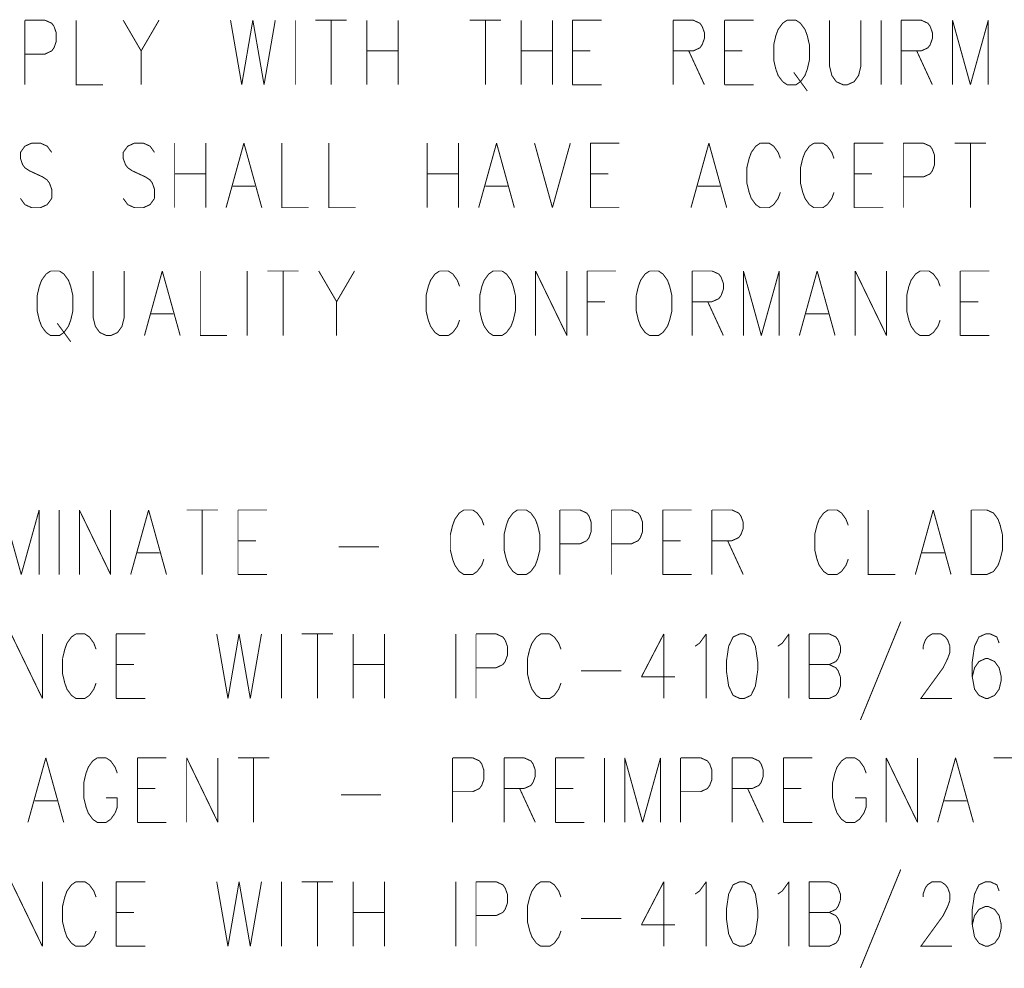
# Model space of a CAD drawing. Extents: x 0 to 34, y 0 to 22.
# Tile 20 of 30: x 19.8 to 20.8, y 10.2 to 11.2. Entities that reach past the tile are written whole.
import ezdxf

# ---------------------------------------------------------------- set-up
doc = ezdxf.new("R2010")
doc.units = 0
doc.header["$MEASUREMENT"] = 0
doc.layers.add('DD_PHO', color=7, linetype='CONTINUOUS')

msp = doc.modelspace()

# ---------------------------------------------------------------- linework, layer by layer
at = {"layer": 'DD_PHO', "const_width": 0.001}
for points in [[(19.8125, 11.2106), (19.8125, 11.145)], [(19.8125, 11.2106), (19.833, 11.2106)], [(19.833, 11.2106), (19.8398, 11.2075), (19.8421, 11.2044)], [(19.8421, 11.2044), (19.8443, 11.1981)], [(19.8648, 11.2106), (19.8648, 11.145), (19.8921, 11.145)], [(19.9125, 11.2106), (19.9307, 11.1794)], [(19.9489, 11.2106), (19.9307, 11.1794)], [(20.0216, 11.2106), (20.033, 11.145)], [(20.0443, 11.2106), (20.033, 11.145)], [(20.0443, 11.2106), (20.0557, 11.145)], [(20.0671, 11.2106), (20.0557, 11.145)], [(20.0875, 11.2106), (20.0875, 11.145)], [(20.108, 11.2106), (20.1398, 11.2106)], [(20.1239, 11.2106), (20.1239, 11.145)], [(20.1602, 11.2106), (20.1602, 11.145)], [(20.1921, 11.2106), (20.1921, 11.145)], [(20.2648, 11.2106), (20.2966, 11.2106)], [(20.2807, 11.2106), (20.2807, 11.145)], [(20.3171, 11.2106), (20.3171, 11.145)], [(20.3489, 11.2106), (20.3489, 11.145)], [(20.3693, 11.2106), (20.3693, 11.145)], [(20.3693, 11.2106), (20.3989, 11.2106)], [(20.4716, 11.2106), (20.4716, 11.145)], [(20.4716, 11.2106), (20.4921, 11.2106)], [(20.4921, 11.2106), (20.4989, 11.2075), (20.5011, 11.2044)], [(20.5011, 11.2044), (20.5034, 11.1981)], [(20.5239, 11.2106), (20.5239, 11.145)], [(20.5239, 11.2106), (20.5534, 11.2106)], [(20.5875, 11.2106), (20.583, 11.2075), (20.5784, 11.2012), (20.5761, 11.195), (20.5739, 11.1856)], [(20.5966, 11.2106), (20.5875, 11.2106)], [(20.6102, 11.1856), (20.608, 11.195), (20.6057, 11.2012), (20.6011, 11.2075), (20.5966, 11.2106)], [(20.6307, 11.2106), (20.6307, 11.1637), (20.633, 11.1544)], [(20.6602, 11.1544), (20.6625, 11.1637), (20.6625, 11.2106)], [(20.683, 11.2106), (20.683, 11.145)], [(20.7034, 11.2106), (20.7034, 11.145)], [(20.7034, 11.2106), (20.7239, 11.2106)], [(20.7239, 11.2106), (20.7307, 11.2075), (20.733, 11.2044)], [(20.733, 11.2044), (20.7352, 11.1981)], [(20.7557, 11.2106), (20.7557, 11.145)], [(20.7557, 11.2106), (20.7739, 11.145)], [(20.7921, 11.2106), (20.7739, 11.145)], [(20.7921, 11.2106), (20.7921, 11.145)], [(19.8443, 11.1981), (19.8443, 11.1887), (19.8421, 11.1825), (19.8398, 11.1794)], [(20.5034, 11.1981), (20.5034, 11.1919)], [(20.7352, 11.1981), (20.7352, 11.1919)], [(20.5011, 11.1856), (20.4989, 11.1825), (20.4921, 11.1794)], [(20.5034, 11.1919), (20.5011, 11.1856)], [(20.5739, 11.1856), (20.5739, 11.17), (20.5761, 11.1606)], [(20.608, 11.1606), (20.6102, 11.17), (20.6102, 11.1856)], [(20.733, 11.1856), (20.7307, 11.1825), (20.7239, 11.1794)], [(20.7352, 11.1919), (20.733, 11.1856)], [(19.8398, 11.1794), (19.833, 11.1762), (19.8125, 11.1762)], [(19.9307, 11.1794), (19.9307, 11.145)], [(20.1602, 11.1794), (20.1921, 11.1794)], [(20.3171, 11.1794), (20.3489, 11.1794)], [(20.3693, 11.1794), (20.3875, 11.1794)], [(20.4921, 11.1794), (20.4716, 11.1794)], [(20.4875, 11.1794), (20.5034, 11.145)], [(20.5239, 11.1794), (20.5421, 11.1794)], [(20.7239, 11.1794), (20.7034, 11.1794)], [(20.7193, 11.1794), (20.7352, 11.145)], [(20.5761, 11.1606), (20.5784, 11.1544)], [(20.5784, 11.1544), (20.583, 11.1481)], [(20.5943, 11.1575), (20.608, 11.1387)], [(20.6011, 11.1481), (20.6057, 11.1544)], [(20.6057, 11.1544), (20.608, 11.1606)], [(20.633, 11.1544), (20.6375, 11.1481)], [(20.6557, 11.1481), (20.6602, 11.1544)], [(20.3693, 11.145), (20.3989, 11.145)], [(20.5239, 11.145), (20.5534, 11.145)], [(20.583, 11.1481), (20.5875, 11.145), (20.5966, 11.145), (20.6011, 11.1481)], [(20.6375, 11.1481), (20.6443, 11.145), (20.6489, 11.145), (20.6557, 11.1481)], [(19.8193, 11.0856), (19.8125, 11.0825), (19.808, 11.0762), (19.808, 11.07), (19.8102, 11.0637), (19.8125, 11.0606)], [(19.8284, 11.0856), (19.8193, 11.0856)], [(19.8398, 11.0762), (19.8352, 11.0825), (19.8284, 11.0856)], [(19.9239, 11.0856), (19.9171, 11.0825), (19.9125, 11.0762), (19.9125, 11.07), (19.9148, 11.0637), (19.9171, 11.0606)], [(19.933, 11.0856), (19.9239, 11.0856)], [(19.9443, 11.0762), (19.9398, 11.0825), (19.933, 11.0856)], [(19.9648, 11.0856), (19.9648, 11.02)], [(19.9966, 11.0856), (19.9966, 11.02)], [(20.0352, 11.0856), (20.0171, 11.02)], [(20.0352, 11.0856), (20.0534, 11.02)], [(20.0739, 11.0856), (20.0739, 11.02), (20.1011, 11.02)], [(20.1216, 11.0856), (20.1216, 11.02), (20.1489, 11.02)], [(20.2216, 11.0856), (20.2216, 11.02)], [(20.2534, 11.0856), (20.2534, 11.02)], [(20.2921, 11.0856), (20.2739, 11.02)], [(20.2921, 11.0856), (20.3102, 11.02)], [(20.3307, 11.0856), (20.3489, 11.02)], [(20.3671, 11.0856), (20.3489, 11.02)], [(20.3875, 11.0856), (20.3875, 11.02)], [(20.3875, 11.0856), (20.4171, 11.0856)], [(20.508, 11.0856), (20.4898, 11.02)], [(20.508, 11.0856), (20.5261, 11.02)], [(20.5602, 11.0856), (20.5557, 11.0825), (20.5511, 11.0762), (20.5489, 11.07), (20.5466, 11.0606)], [(20.5693, 11.0856), (20.5602, 11.0856)], [(20.5807, 11.07), (20.5784, 11.0762), (20.5739, 11.0825), (20.5693, 11.0856)], [(20.6148, 11.0856), (20.6102, 11.0825), (20.6057, 11.0762), (20.6034, 11.07), (20.6011, 11.0606)], [(20.6239, 11.0856), (20.6148, 11.0856)], [(20.6352, 11.07), (20.633, 11.0762), (20.6284, 11.0825), (20.6239, 11.0856)], [(20.6557, 11.0856), (20.6557, 11.02)], [(20.6557, 11.0856), (20.6852, 11.0856)], [(20.7057, 11.0856), (20.7057, 11.02)], [(20.7057, 11.0856), (20.7261, 11.0856)], [(20.7261, 11.0856), (20.733, 11.0825), (20.7352, 11.0794)], [(20.758, 11.0856), (20.7898, 11.0856)], [(20.7739, 11.0856), (20.7739, 11.02)], [(20.7375, 11.0731), (20.7375, 11.0637), (20.7352, 11.0575), (20.733, 11.0544)], [(20.7352, 11.0794), (20.7375, 11.0731)], [(19.8125, 11.0606), (19.8171, 11.0575), (19.8307, 11.0512), (19.8352, 11.0481)], [(19.9171, 11.0606), (19.9216, 11.0575), (19.9352, 11.0512), (19.9398, 11.0481)], [(19.9648, 11.0544), (19.9966, 11.0544)], [(20.2216, 11.0544), (20.2534, 11.0544)], [(20.3875, 11.0544), (20.4057, 11.0544)], [(20.5466, 11.0606), (20.5466, 11.045), (20.5489, 11.0356)], [(20.6011, 11.0606), (20.6011, 11.045), (20.6034, 11.0356)], [(20.6557, 11.0544), (20.6739, 11.0544)], [(20.733, 11.0544), (20.7261, 11.0512), (20.7057, 11.0512)], [(19.8352, 11.0481), (19.8375, 11.045), (19.8398, 11.0387), (19.8398, 11.0294)], [(19.9398, 11.0481), (19.9421, 11.045), (19.9443, 11.0387), (19.9443, 11.0294)], [(20.0239, 11.0419), (20.0466, 11.0419)], [(20.2807, 11.0419), (20.3034, 11.0419)], [(20.4966, 11.0419), (20.5193, 11.0419)], [(20.5489, 11.0356), (20.5511, 11.0294)], [(20.5784, 11.0294), (20.5807, 11.0356)], [(20.6034, 11.0356), (20.6057, 11.0294)], [(20.633, 11.0294), (20.6352, 11.0356)], [(19.8125, 11.0231), (19.808, 11.0294)], [(19.8352, 11.0231), (19.8284, 11.02), (19.8193, 11.02), (19.8125, 11.0231)], [(19.8398, 11.0294), (19.8352, 11.0231)], [(19.9171, 11.0231), (19.9125, 11.0294)], [(19.9398, 11.0231), (19.933, 11.02), (19.9239, 11.02), (19.9171, 11.0231)], [(19.9443, 11.0294), (19.9398, 11.0231)], [(20.5511, 11.0294), (20.5557, 11.0231)], [(20.5557, 11.0231), (20.5602, 11.02), (20.5693, 11.02), (20.5739, 11.0231)], [(20.5739, 11.0231), (20.5784, 11.0294)], [(20.6057, 11.0294), (20.6102, 11.0231)], [(20.6102, 11.0231), (20.6148, 11.02), (20.6239, 11.02), (20.6284, 11.0231)], [(20.6284, 11.0231), (20.633, 11.0294)], [(20.3875, 11.02), (20.4171, 11.02)], [(20.6557, 11.02), (20.6852, 11.02)], [(19.8386, 10.9556), (19.8341, 10.9525), (19.8295, 10.9462), (19.8272, 10.94), (19.825, 10.9306)], [(19.8477, 10.9556), (19.8386, 10.9556)], [(19.8613, 10.9306), (19.8591, 10.94), (19.8568, 10.9462), (19.8522, 10.9525), (19.8477, 10.9556)], [(19.8818, 10.9556), (19.8818, 10.9087), (19.8841, 10.8994)], [(19.9113, 10.8994), (19.9136, 10.9087), (19.9136, 10.9556)], [(19.9522, 10.9556), (19.9341, 10.89)], [(19.9522, 10.9556), (19.9704, 10.89)], [(19.9909, 10.9556), (19.9909, 10.89), (20.0181, 10.89)], [(20.0386, 10.9556), (20.0386, 10.89)], [(20.0591, 10.9556), (20.0909, 10.9556)], [(20.075, 10.9556), (20.075, 10.89)], [(20.1113, 10.9556), (20.1295, 10.9244)], [(20.1477, 10.9556), (20.1295, 10.9244)], [(20.2341, 10.9556), (20.2295, 10.9525), (20.225, 10.9462), (20.2227, 10.94), (20.2204, 10.9306)], [(20.2431, 10.9556), (20.2341, 10.9556)], [(20.2545, 10.94), (20.2522, 10.9462), (20.2477, 10.9525), (20.2431, 10.9556)], [(20.2886, 10.9556), (20.2841, 10.9525), (20.2795, 10.9462), (20.2772, 10.94), (20.275, 10.9306)], [(20.2977, 10.9556), (20.2886, 10.9556)], [(20.3113, 10.9306), (20.3091, 10.94), (20.3068, 10.9462), (20.3022, 10.9525), (20.2977, 10.9556)], [(20.3318, 10.9556), (20.3318, 10.89)], [(20.3318, 10.9556), (20.3636, 10.89)], [(20.3636, 10.9556), (20.3636, 10.89)], [(20.3841, 10.9556), (20.3841, 10.89)], [(20.3841, 10.9556), (20.4136, 10.9556)], [(20.4477, 10.9556), (20.4431, 10.9525), (20.4386, 10.9462), (20.4363, 10.94), (20.4341, 10.9306)], [(20.4568, 10.9556), (20.4477, 10.9556)], [(20.4704, 10.9306), (20.4681, 10.94), (20.4659, 10.9462), (20.4613, 10.9525), (20.4568, 10.9556)], [(20.4909, 10.9556), (20.4909, 10.89)], [(20.4909, 10.9556), (20.5113, 10.9556)], [(20.5113, 10.9556), (20.5181, 10.9525), (20.5204, 10.9494)], [(20.5431, 10.9556), (20.5431, 10.89)], [(20.5431, 10.9556), (20.5613, 10.89)], [(20.5795, 10.9556), (20.5613, 10.89)], [(20.5795, 10.9556), (20.5795, 10.89)], [(20.6181, 10.9556), (20.6, 10.89)], [(20.6181, 10.9556), (20.6363, 10.89)], [(20.6568, 10.9556), (20.6568, 10.89)], [(20.6568, 10.9556), (20.6886, 10.89)], [(20.6886, 10.9556), (20.6886, 10.89)], [(20.7227, 10.9556), (20.7181, 10.9525), (20.7136, 10.9462), (20.7113, 10.94), (20.7091, 10.9306)], [(20.7318, 10.9556), (20.7227, 10.9556)], [(20.7431, 10.94), (20.7409, 10.9462), (20.7363, 10.9525), (20.7318, 10.9556)], [(20.7636, 10.9556), (20.7636, 10.89)], [(20.7636, 10.9556), (20.7931, 10.9556)], [(20.5204, 10.9494), (20.5227, 10.9431)], [(20.5227, 10.9431), (20.5227, 10.9369)], [(20.5227, 10.9369), (20.5204, 10.9306)], [(19.825, 10.9306), (19.825, 10.915), (19.8272, 10.9056)], [(19.8591, 10.9056), (19.8613, 10.915), (19.8613, 10.9306)], [(20.1295, 10.9244), (20.1295, 10.89)], [(20.2204, 10.9306), (20.2204, 10.915), (20.2227, 10.9056)], [(20.275, 10.9306), (20.275, 10.915), (20.2772, 10.9056)], [(20.3091, 10.9056), (20.3113, 10.915), (20.3113, 10.9306)], [(20.3841, 10.9244), (20.4022, 10.9244)], [(20.4341, 10.9306), (20.4341, 10.915), (20.4363, 10.9056)], [(20.4681, 10.9056), (20.4704, 10.915), (20.4704, 10.9306)], [(20.5113, 10.9244), (20.4909, 10.9244)], [(20.5068, 10.9244), (20.5227, 10.89)], [(20.5204, 10.9306), (20.5181, 10.9275), (20.5113, 10.9244)], [(20.7091, 10.9306), (20.7091, 10.915), (20.7113, 10.9056)], [(20.7636, 10.9244), (20.7818, 10.9244)], [(19.8272, 10.9056), (19.8295, 10.8994)], [(19.8454, 10.9025), (19.8591, 10.8837)], [(19.8568, 10.8994), (19.8591, 10.9056)], [(19.9409, 10.9119), (19.9636, 10.9119)], [(20.2227, 10.9056), (20.225, 10.8994)], [(20.2522, 10.8994), (20.2545, 10.9056)], [(20.2772, 10.9056), (20.2795, 10.8994)], [(20.3068, 10.8994), (20.3091, 10.9056)], [(20.4363, 10.9056), (20.4386, 10.8994)], [(20.4659, 10.8994), (20.4681, 10.9056)], [(20.6068, 10.9119), (20.6295, 10.9119)], [(20.7113, 10.9056), (20.7136, 10.8994)], [(20.7409, 10.8994), (20.7431, 10.9056)], [(19.8295, 10.8994), (19.8341, 10.8931)], [(19.8341, 10.8931), (19.8386, 10.89), (19.8477, 10.89), (19.8522, 10.8931)], [(19.8522, 10.8931), (19.8568, 10.8994)], [(19.8841, 10.8994), (19.8886, 10.8931)], [(19.8886, 10.8931), (19.8954, 10.89), (19.9, 10.89), (19.9068, 10.8931)], [(19.9068, 10.8931), (19.9113, 10.8994)], [(20.225, 10.8994), (20.2295, 10.8931)], [(20.2295, 10.8931), (20.2341, 10.89), (20.2431, 10.89), (20.2477, 10.8931)], [(20.2477, 10.8931), (20.2522, 10.8994)], [(20.2795, 10.8994), (20.2841, 10.8931)], [(20.2841, 10.8931), (20.2886, 10.89), (20.2977, 10.89), (20.3022, 10.8931)], [(20.3022, 10.8931), (20.3068, 10.8994)], [(20.4386, 10.8994), (20.4431, 10.8931)], [(20.4431, 10.8931), (20.4477, 10.89), (20.4568, 10.89), (20.4613, 10.8931)], [(20.4613, 10.8931), (20.4659, 10.8994)], [(20.7136, 10.8994), (20.7181, 10.8931)], [(20.7181, 10.8931), (20.7227, 10.89), (20.7318, 10.89), (20.7363, 10.8931)], [(20.7363, 10.8931), (20.7409, 10.8994)], [(20.7636, 10.89), (20.7931, 10.89)], [(19.7906, 10.7126), (19.8088, 10.647)], [(19.827, 10.7126), (19.8088, 10.647)], [(19.827, 10.7126), (19.827, 10.647)], [(19.8474, 10.7126), (19.8474, 10.647)], [(19.8679, 10.7126), (19.8679, 10.647)], [(19.8679, 10.7126), (19.8997, 10.647)], [(19.8997, 10.7126), (19.8997, 10.647)], [(19.9383, 10.7126), (19.9201, 10.647)], [(19.9383, 10.7126), (19.9565, 10.647)], [(19.977, 10.7126), (20.0088, 10.7126)], [(19.9929, 10.7126), (19.9929, 10.647)], [(20.0292, 10.7126), (20.0292, 10.647)], [(20.0292, 10.7126), (20.0588, 10.7126)], [(20.2588, 10.7126), (20.2542, 10.7095), (20.2497, 10.7032), (20.2474, 10.697), (20.2451, 10.6876)], [(20.2679, 10.7126), (20.2588, 10.7126)], [(20.2792, 10.697), (20.277, 10.7032), (20.2724, 10.7095), (20.2679, 10.7126)], [(20.3133, 10.7126), (20.3088, 10.7095), (20.3042, 10.7032), (20.302, 10.697), (20.2997, 10.6876)], [(20.3224, 10.7126), (20.3133, 10.7126)], [(20.3361, 10.6876), (20.3338, 10.697), (20.3315, 10.7032), (20.327, 10.7095), (20.3224, 10.7126)], [(20.3565, 10.7126), (20.3565, 10.647)], [(20.3565, 10.7126), (20.377, 10.7126)], [(20.377, 10.7126), (20.3838, 10.7095), (20.3861, 10.7064)], [(20.4088, 10.7126), (20.4088, 10.647)], [(20.4088, 10.7126), (20.4292, 10.7126)], [(20.4292, 10.7126), (20.4361, 10.7095), (20.4383, 10.7064)], [(20.4611, 10.7126), (20.4611, 10.647)], [(20.4611, 10.7126), (20.4906, 10.7126)], [(20.5111, 10.7126), (20.5111, 10.647)], [(20.5111, 10.7126), (20.5315, 10.7126)], [(20.5315, 10.7126), (20.5383, 10.7095), (20.5406, 10.7064)], [(20.6292, 10.7126), (20.6247, 10.7095), (20.6201, 10.7032), (20.6179, 10.697), (20.6156, 10.6876)], [(20.6383, 10.7126), (20.6292, 10.7126)], [(20.6497, 10.697), (20.6474, 10.7032), (20.6429, 10.7095), (20.6383, 10.7126)], [(20.6701, 10.7126), (20.6701, 10.647), (20.6974, 10.647)], [(20.7361, 10.7126), (20.7179, 10.647)], [(20.7361, 10.7126), (20.7542, 10.647)], [(20.7747, 10.7126), (20.7747, 10.647)], [(20.7747, 10.7126), (20.7906, 10.7126)], [(20.7906, 10.7126), (20.7974, 10.7095), (20.802, 10.7032), (20.8042, 10.697), (20.8065, 10.6876)], [(20.3861, 10.7064), (20.3883, 10.7001)], [(20.4383, 10.7064), (20.4406, 10.7001)], [(20.5406, 10.7064), (20.5429, 10.7001)], [(20.3883, 10.7001), (20.3883, 10.6907), (20.3861, 10.6845), (20.3838, 10.6814)], [(20.4406, 10.7001), (20.4406, 10.6907), (20.4383, 10.6845), (20.4361, 10.6814)], [(20.5429, 10.6939), (20.5406, 10.6876)], [(20.5429, 10.7001), (20.5429, 10.6939)], [(20.2451, 10.6876), (20.2451, 10.672), (20.2474, 10.6626)], [(20.2997, 10.6876), (20.2997, 10.672), (20.302, 10.6626)], [(20.3338, 10.6626), (20.3361, 10.672), (20.3361, 10.6876)], [(20.5406, 10.6876), (20.5383, 10.6845), (20.5315, 10.6814)], [(20.6156, 10.6876), (20.6156, 10.672), (20.6179, 10.6626)], [(20.8065, 10.6876), (20.8065, 10.672), (20.8042, 10.6626)], [(20.0292, 10.6814), (20.0474, 10.6814)], [(20.1315, 10.6751), (20.1724, 10.6751)], [(20.3838, 10.6814), (20.377, 10.6782), (20.3565, 10.6782)], [(20.4361, 10.6814), (20.4292, 10.6782), (20.4088, 10.6782)], [(20.4611, 10.6814), (20.4792, 10.6814)], [(20.5315, 10.6814), (20.5111, 10.6814)], [(20.527, 10.6814), (20.5429, 10.647)], [(19.927, 10.6689), (19.9497, 10.6689)], [(20.2474, 10.6626), (20.2497, 10.6564)], [(20.277, 10.6564), (20.2792, 10.6626)], [(20.302, 10.6626), (20.3042, 10.6564)], [(20.3315, 10.6564), (20.3338, 10.6626)], [(20.6179, 10.6626), (20.6201, 10.6564)], [(20.6474, 10.6564), (20.6497, 10.6626)], [(20.7247, 10.6689), (20.7474, 10.6689)], [(20.8042, 10.6626), (20.802, 10.6564)], [(20.2497, 10.6564), (20.2542, 10.6501)], [(20.2724, 10.6501), (20.277, 10.6564)], [(20.3042, 10.6564), (20.3088, 10.6501)], [(20.327, 10.6501), (20.3315, 10.6564)], [(20.6201, 10.6564), (20.6247, 10.6501)], [(20.6429, 10.6501), (20.6474, 10.6564)], [(20.802, 10.6564), (20.7974, 10.6501)], [(20.0292, 10.647), (20.0588, 10.647)], [(20.2542, 10.6501), (20.2588, 10.647), (20.2679, 10.647), (20.2724, 10.6501)], [(20.3088, 10.6501), (20.3133, 10.647), (20.3224, 10.647), (20.327, 10.6501)], [(20.4611, 10.647), (20.4906, 10.647)], [(20.6247, 10.6501), (20.6292, 10.647), (20.6383, 10.647), (20.6429, 10.6501)], [(20.7974, 10.6501), (20.7906, 10.647), (20.7747, 10.647)], [(20.7031, 10.5991), (20.6621, 10.4991)], [(19.7985, 10.5866), (19.8303, 10.521)], [(19.8303, 10.5866), (19.8303, 10.521)], [(19.8644, 10.5866), (19.8599, 10.5835), (19.8553, 10.5772), (19.8531, 10.571), (19.8508, 10.5616)], [(19.8735, 10.5866), (19.8644, 10.5866)], [(19.8849, 10.571), (19.8826, 10.5772), (19.8781, 10.5835), (19.8735, 10.5866)], [(19.9053, 10.5866), (19.9053, 10.521)], [(19.9053, 10.5866), (19.9349, 10.5866)], [(20.0076, 10.5866), (20.019, 10.521)], [(20.0303, 10.5866), (20.019, 10.521)], [(20.0303, 10.5866), (20.0417, 10.521)], [(20.0531, 10.5866), (20.0417, 10.521)], [(20.0735, 10.5866), (20.0735, 10.521)], [(20.094, 10.5866), (20.1258, 10.5866)], [(20.1099, 10.5866), (20.1099, 10.521)], [(20.1462, 10.5866), (20.1462, 10.521)], [(20.1781, 10.5866), (20.1781, 10.521)], [(20.2508, 10.5866), (20.2508, 10.521)], [(20.2712, 10.5866), (20.2712, 10.521)], [(20.2712, 10.5866), (20.2917, 10.5866)], [(20.2917, 10.5866), (20.2985, 10.5835), (20.3008, 10.5804)], [(20.3371, 10.5866), (20.3326, 10.5835), (20.3281, 10.5772), (20.3258, 10.571), (20.3235, 10.5616)], [(20.3462, 10.5866), (20.3371, 10.5866)], [(20.3576, 10.571), (20.3553, 10.5772), (20.3508, 10.5835), (20.3462, 10.5866)], [(20.4621, 10.5866), (20.4394, 10.5429)], [(20.4621, 10.5866), (20.4621, 10.521)], [(20.494, 10.5741), (20.4985, 10.5772), (20.5053, 10.5866)], [(20.5053, 10.5866), (20.5053, 10.521)], [(20.5394, 10.5866), (20.5326, 10.5835), (20.5281, 10.5741)], [(20.544, 10.5866), (20.5394, 10.5866)], [(20.5553, 10.5741), (20.5508, 10.5835), (20.544, 10.5866)], [(20.5781, 10.5741), (20.5826, 10.5772), (20.5894, 10.5866)], [(20.5894, 10.5866), (20.5894, 10.521)], [(20.6099, 10.5866), (20.6099, 10.521)], [(20.6099, 10.5866), (20.6303, 10.5866)], [(20.6303, 10.5866), (20.6371, 10.5835), (20.6394, 10.5804)], [(20.7281, 10.5804), (20.7303, 10.5835), (20.7349, 10.5866)], [(20.7349, 10.5866), (20.744, 10.5866)], [(20.744, 10.5866), (20.7485, 10.5835), (20.7508, 10.5804)], [(20.7894, 10.5866), (20.7826, 10.5835), (20.7781, 10.5741)], [(20.794, 10.5866), (20.7894, 10.5866)], [(20.8031, 10.5772), (20.8008, 10.5835), (20.794, 10.5866)], [(20.3031, 10.5741), (20.3031, 10.5647), (20.3008, 10.5585), (20.2985, 10.5554)], [(20.3008, 10.5804), (20.3031, 10.5741)], [(20.5281, 10.5741), (20.5258, 10.5585), (20.5258, 10.5491)], [(20.5576, 10.5491), (20.5576, 10.5585), (20.5553, 10.5741)], [(20.6394, 10.5804), (20.6417, 10.5741)], [(20.6417, 10.5741), (20.6417, 10.5679)], [(20.7258, 10.5741), (20.7281, 10.5804)], [(20.7258, 10.571), (20.7258, 10.5741)], [(20.7508, 10.5804), (20.7531, 10.5741)], [(20.7531, 10.5741), (20.7531, 10.5679)], [(20.7781, 10.5741), (20.7758, 10.5585), (20.7758, 10.5429)], [(19.8508, 10.5616), (19.8508, 10.546), (19.8531, 10.5366)], [(20.3235, 10.5616), (20.3235, 10.546), (20.3258, 10.5366)], [(20.6394, 10.5616), (20.6371, 10.5585), (20.6303, 10.5554)], [(20.6417, 10.5679), (20.6394, 10.5616)], [(20.7508, 10.5616), (20.7462, 10.5522), (20.7235, 10.521), (20.7553, 10.521)], [(20.7531, 10.5679), (20.7508, 10.5616)], [(20.7894, 10.5616), (20.7826, 10.5585), (20.7781, 10.5522), (20.7758, 10.5429)], [(20.7917, 10.5616), (20.7894, 10.5616)], [(20.8053, 10.5429), (20.8031, 10.5522), (20.7985, 10.5585), (20.7917, 10.5616)], [(19.9053, 10.5554), (19.9235, 10.5554)], [(20.1462, 10.5554), (20.1781, 10.5554)], [(20.2985, 10.5554), (20.2917, 10.5522), (20.2712, 10.5522)], [(20.6099, 10.5554), (20.6303, 10.5554)], [(20.6303, 10.5554), (20.6371, 10.5522), (20.6394, 10.5491)], [(20.3781, 10.5491), (20.419, 10.5491)], [(20.4394, 10.5429), (20.4735, 10.5429)], [(20.5258, 10.5491), (20.5281, 10.5335), (20.5326, 10.5241)], [(20.5508, 10.5241), (20.5553, 10.5335), (20.5576, 10.5491)], [(20.6417, 10.5429), (20.6417, 10.5335), (20.6394, 10.5272), (20.6371, 10.5241)], [(20.6394, 10.5491), (20.6417, 10.5429)], [(20.7758, 10.5429), (20.7781, 10.5304)], [(20.8031, 10.5304), (20.8053, 10.5397), (20.8053, 10.5429)], [(19.8531, 10.5366), (19.8553, 10.5304)], [(19.8826, 10.5304), (19.8849, 10.5366)], [(20.3258, 10.5366), (20.3281, 10.5304)], [(20.3553, 10.5304), (20.3576, 10.5366)], [(19.8553, 10.5304), (19.8599, 10.5241)], [(19.8599, 10.5241), (19.8644, 10.521), (19.8735, 10.521), (19.8781, 10.5241)], [(19.8781, 10.5241), (19.8826, 10.5304)], [(20.3281, 10.5304), (20.3326, 10.5241)], [(20.3326, 10.5241), (20.3371, 10.521), (20.3462, 10.521), (20.3508, 10.5241)], [(20.3508, 10.5241), (20.3553, 10.5304)], [(20.5326, 10.5241), (20.5394, 10.521), (20.544, 10.521), (20.5508, 10.5241)], [(20.6371, 10.5241), (20.6303, 10.521), (20.6099, 10.521)], [(20.7781, 10.5304), (20.7826, 10.5241)], [(20.7826, 10.5241), (20.7894, 10.521), (20.7917, 10.521), (20.7985, 10.5241)], [(20.7985, 10.5241), (20.8031, 10.5304)], [(19.9053, 10.521), (19.9349, 10.521)], [(19.8338, 10.4606), (19.8156, 10.395)], [(19.8338, 10.4606), (19.852, 10.395)], [(19.8861, 10.4606), (19.8815, 10.4575), (19.877, 10.4512), (19.8747, 10.445), (19.8724, 10.4356)], [(19.8951, 10.4606), (19.8861, 10.4606)], [(19.9065, 10.445), (19.9042, 10.4512), (19.8997, 10.4575), (19.8951, 10.4606)], [(19.927, 10.4606), (19.927, 10.395)], [(19.927, 10.4606), (19.9565, 10.4606)], [(19.977, 10.4606), (19.977, 10.395)], [(19.977, 10.4606), (20.0088, 10.395)], [(20.0088, 10.4606), (20.0088, 10.395)], [(20.0292, 10.4606), (20.0611, 10.4606)], [(20.0451, 10.4606), (20.0451, 10.395)], [(20.2474, 10.4606), (20.2474, 10.395)], [(20.2474, 10.4606), (20.2679, 10.4606)], [(20.2679, 10.4606), (20.2747, 10.4575), (20.277, 10.4544)], [(20.277, 10.4544), (20.2792, 10.4481)], [(20.2997, 10.4606), (20.2997, 10.395)], [(20.2997, 10.4606), (20.3201, 10.4606)], [(20.3201, 10.4606), (20.327, 10.4575), (20.3292, 10.4544)], [(20.3292, 10.4544), (20.3315, 10.4481)], [(20.352, 10.4606), (20.352, 10.395)], [(20.352, 10.4606), (20.3815, 10.4606)], [(20.402, 10.4606), (20.402, 10.395)], [(20.4224, 10.4606), (20.4224, 10.395)], [(20.4224, 10.4606), (20.4406, 10.395)], [(20.4588, 10.4606), (20.4406, 10.395)], [(20.4588, 10.4606), (20.4588, 10.395)], [(20.4792, 10.4606), (20.4792, 10.395)], [(20.4792, 10.4606), (20.4997, 10.4606)], [(20.4997, 10.4606), (20.5065, 10.4575), (20.5088, 10.4544)], [(20.5088, 10.4544), (20.5111, 10.4481)], [(20.5315, 10.4606), (20.5315, 10.395)], [(20.5315, 10.4606), (20.552, 10.4606)], [(20.552, 10.4606), (20.5588, 10.4575), (20.5611, 10.4544)], [(20.5611, 10.4544), (20.5633, 10.4481)], [(20.5838, 10.4606), (20.5838, 10.395)], [(20.5838, 10.4606), (20.6133, 10.4606)], [(20.6474, 10.4606), (20.6429, 10.4575), (20.6383, 10.4512), (20.6361, 10.445), (20.6338, 10.4356)], [(20.6565, 10.4606), (20.6474, 10.4606)], [(20.6679, 10.445), (20.6656, 10.4512), (20.6611, 10.4575), (20.6565, 10.4606)], [(20.6883, 10.4606), (20.6883, 10.395)], [(20.6883, 10.4606), (20.7201, 10.395)], [(20.7201, 10.4606), (20.7201, 10.395)], [(20.7588, 10.4606), (20.7406, 10.395)], [(20.7588, 10.4606), (20.777, 10.395)], [(20.7974, 10.4606), (20.8292, 10.4606)], [(20.2792, 10.4481), (20.2792, 10.4387), (20.277, 10.4325), (20.2747, 10.4294)], [(20.3315, 10.4419), (20.3292, 10.4356)], [(20.3315, 10.4481), (20.3315, 10.4419)], [(20.5111, 10.4481), (20.5111, 10.4387), (20.5088, 10.4325), (20.5065, 10.4294)], [(20.5633, 10.4419), (20.5611, 10.4356)], [(20.5633, 10.4481), (20.5633, 10.4419)], [(19.8724, 10.4356), (19.8724, 10.42), (19.8747, 10.4106)], [(20.3292, 10.4356), (20.327, 10.4325), (20.3201, 10.4294)], [(20.5611, 10.4356), (20.5588, 10.4325), (20.552, 10.4294)], [(20.6338, 10.4356), (20.6338, 10.42), (20.6361, 10.4106)], [(19.927, 10.4294), (19.9451, 10.4294)], [(20.1338, 10.4231), (20.1747, 10.4231)], [(20.2747, 10.4294), (20.2679, 10.4262), (20.2474, 10.4262)], [(20.3201, 10.4294), (20.2997, 10.4294)], [(20.3156, 10.4294), (20.3315, 10.395)], [(20.352, 10.4294), (20.3701, 10.4294)], [(20.5065, 10.4294), (20.4997, 10.4262), (20.4792, 10.4262)], [(20.552, 10.4294), (20.5315, 10.4294)], [(20.5474, 10.4294), (20.5633, 10.395)], [(20.5838, 10.4294), (20.602, 10.4294)], [(19.8224, 10.4169), (19.8451, 10.4169)], [(19.8951, 10.42), (19.9065, 10.42)], [(19.9065, 10.4106), (19.9065, 10.42)], [(20.6565, 10.42), (20.6679, 10.42)], [(20.6679, 10.4106), (20.6679, 10.42)], [(20.7474, 10.4169), (20.7701, 10.4169)], [(19.8747, 10.4106), (19.877, 10.4044)], [(19.877, 10.4044), (19.8815, 10.3981)], [(19.8997, 10.3981), (19.9042, 10.4044)], [(19.9042, 10.4044), (19.9065, 10.4106)], [(20.6361, 10.4106), (20.6383, 10.4044)], [(20.6383, 10.4044), (20.6429, 10.3981)], [(20.6611, 10.3981), (20.6656, 10.4044)], [(20.6656, 10.4044), (20.6679, 10.4106)], [(19.8815, 10.3981), (19.8861, 10.395), (19.8951, 10.395), (19.8997, 10.3981)], [(19.927, 10.395), (19.9565, 10.395)], [(20.352, 10.395), (20.3815, 10.395)], [(20.5838, 10.395), (20.6133, 10.395)], [(20.6429, 10.3981), (20.6474, 10.395), (20.6565, 10.395), (20.6611, 10.3981)], [(20.7031, 10.3471), (20.6621, 10.2471)], [(19.7985, 10.3346), (19.8303, 10.269)], [(19.8303, 10.3346), (19.8303, 10.269)], [(19.8644, 10.3346), (19.8599, 10.3315), (19.8553, 10.3252), (19.8531, 10.319), (19.8508, 10.3096)], [(19.8735, 10.3346), (19.8644, 10.3346)], [(19.8849, 10.319), (19.8826, 10.3252), (19.8781, 10.3315), (19.8735, 10.3346)], [(19.9053, 10.3346), (19.9053, 10.269)], [(19.9053, 10.3346), (19.9349, 10.3346)], [(20.0076, 10.3346), (20.019, 10.269)], [(20.0303, 10.3346), (20.019, 10.269)], [(20.0303, 10.3346), (20.0417, 10.269)], [(20.0531, 10.3346), (20.0417, 10.269)], [(20.0735, 10.3346), (20.0735, 10.269)], [(20.094, 10.3346), (20.1258, 10.3346)], [(20.1099, 10.3346), (20.1099, 10.269)], [(20.1462, 10.3346), (20.1462, 10.269)], [(20.1781, 10.3346), (20.1781, 10.269)], [(20.2508, 10.3346), (20.2508, 10.269)], [(20.2712, 10.3346), (20.2712, 10.269)], [(20.2712, 10.3346), (20.2917, 10.3346)], [(20.2917, 10.3346), (20.2985, 10.3315), (20.3008, 10.3284)], [(20.3371, 10.3346), (20.3326, 10.3315), (20.3281, 10.3252), (20.3258, 10.319), (20.3235, 10.3096)], [(20.3462, 10.3346), (20.3371, 10.3346)], [(20.3576, 10.319), (20.3553, 10.3252), (20.3508, 10.3315), (20.3462, 10.3346)], [(20.4621, 10.3346), (20.4394, 10.2909)], [(20.4621, 10.3346), (20.4621, 10.269)], [(20.494, 10.3221), (20.4985, 10.3252), (20.5053, 10.3346)], [(20.5053, 10.3346), (20.5053, 10.269)], [(20.5394, 10.3346), (20.5326, 10.3315), (20.5281, 10.3221)], [(20.544, 10.3346), (20.5394, 10.3346)], [(20.5553, 10.3221), (20.5508, 10.3315), (20.544, 10.3346)], [(20.5781, 10.3221), (20.5826, 10.3252), (20.5894, 10.3346)], [(20.5894, 10.3346), (20.5894, 10.269)], [(20.6099, 10.3346), (20.6099, 10.269)], [(20.6099, 10.3346), (20.6303, 10.3346)], [(20.6303, 10.3346), (20.6371, 10.3315), (20.6394, 10.3284)], [(20.7281, 10.3284), (20.7303, 10.3315), (20.7349, 10.3346)], [(20.7349, 10.3346), (20.744, 10.3346)], [(20.744, 10.3346), (20.7485, 10.3315), (20.7508, 10.3284)], [(20.7894, 10.3346), (20.7826, 10.3315), (20.7781, 10.3221)], [(20.794, 10.3346), (20.7894, 10.3346)], [(20.8031, 10.3252), (20.8008, 10.3315), (20.794, 10.3346)], [(20.3031, 10.3221), (20.3031, 10.3127), (20.3008, 10.3065), (20.2985, 10.3034)], [(20.3008, 10.3284), (20.3031, 10.3221)], [(20.5281, 10.3221), (20.5258, 10.3065), (20.5258, 10.2971)], [(20.5576, 10.2971), (20.5576, 10.3065), (20.5553, 10.3221)], [(20.6394, 10.3284), (20.6417, 10.3221)], [(20.6417, 10.3221), (20.6417, 10.3159)], [(20.7258, 10.3221), (20.7281, 10.3284)], [(20.7258, 10.319), (20.7258, 10.3221)], [(20.7508, 10.3284), (20.7531, 10.3221)], [(20.7531, 10.3221), (20.7531, 10.3159)], [(20.7781, 10.3221), (20.7758, 10.3065), (20.7758, 10.2909)], [(20.6417, 10.3159), (20.6394, 10.3096)], [(20.7531, 10.3159), (20.7508, 10.3096)], [(19.8508, 10.3096), (19.8508, 10.294), (19.8531, 10.2846)], [(19.9053, 10.3034), (19.9235, 10.3034)], [(20.1462, 10.3034), (20.1781, 10.3034)], [(20.2985, 10.3034), (20.2917, 10.3002), (20.2712, 10.3002)], [(20.3235, 10.3096), (20.3235, 10.294), (20.3258, 10.2846)], [(20.6099, 10.3034), (20.6303, 10.3034)], [(20.6394, 10.3096), (20.6371, 10.3065), (20.6303, 10.3034)], [(20.6303, 10.3034), (20.6371, 10.3002), (20.6394, 10.2971)], [(20.7508, 10.3096), (20.7462, 10.3002), (20.7235, 10.269), (20.7553, 10.269)], [(20.7894, 10.3096), (20.7826, 10.3065), (20.7781, 10.3002), (20.7758, 10.2909)], [(20.7917, 10.3096), (20.7894, 10.3096)], [(20.8053, 10.2909), (20.8031, 10.3002), (20.7985, 10.3065), (20.7917, 10.3096)], [(20.3781, 10.2971), (20.419, 10.2971)], [(20.5258, 10.2971), (20.5281, 10.2815), (20.5326, 10.2721)], [(20.5508, 10.2721), (20.5553, 10.2815), (20.5576, 10.2971)], [(20.6394, 10.2971), (20.6417, 10.2909)], [(19.8531, 10.2846), (19.8553, 10.2784)], [(19.8826, 10.2784), (19.8849, 10.2846)], [(20.3258, 10.2846), (20.3281, 10.2784)], [(20.3553, 10.2784), (20.3576, 10.2846)], [(20.4394, 10.2909), (20.4735, 10.2909)], [(20.6417, 10.2909), (20.6417, 10.2815), (20.6394, 10.2752), (20.6371, 10.2721)], [(20.7758, 10.2909), (20.7781, 10.2784)], [(20.8031, 10.2784), (20.8053, 10.2877), (20.8053, 10.2909)], [(19.8553, 10.2784), (19.8599, 10.2721)], [(19.8599, 10.2721), (19.8644, 10.269), (19.8735, 10.269), (19.8781, 10.2721)], [(19.8781, 10.2721), (19.8826, 10.2784)], [(20.3281, 10.2784), (20.3326, 10.2721)], [(20.3326, 10.2721), (20.3371, 10.269), (20.3462, 10.269), (20.3508, 10.2721)], [(20.3508, 10.2721), (20.3553, 10.2784)], [(20.5326, 10.2721), (20.5394, 10.269), (20.544, 10.269), (20.5508, 10.2721)], [(20.6371, 10.2721), (20.6303, 10.269), (20.6099, 10.269)], [(20.7781, 10.2784), (20.7826, 10.2721)], [(20.7826, 10.2721), (20.7894, 10.269), (20.7917, 10.269), (20.7985, 10.2721)], [(20.7985, 10.2721), (20.8031, 10.2784)], [(19.9053, 10.269), (19.9349, 10.269)]]:
    msp.add_lwpolyline(points, dxfattribs=at)

doc.saveas('drawing.dxf')
